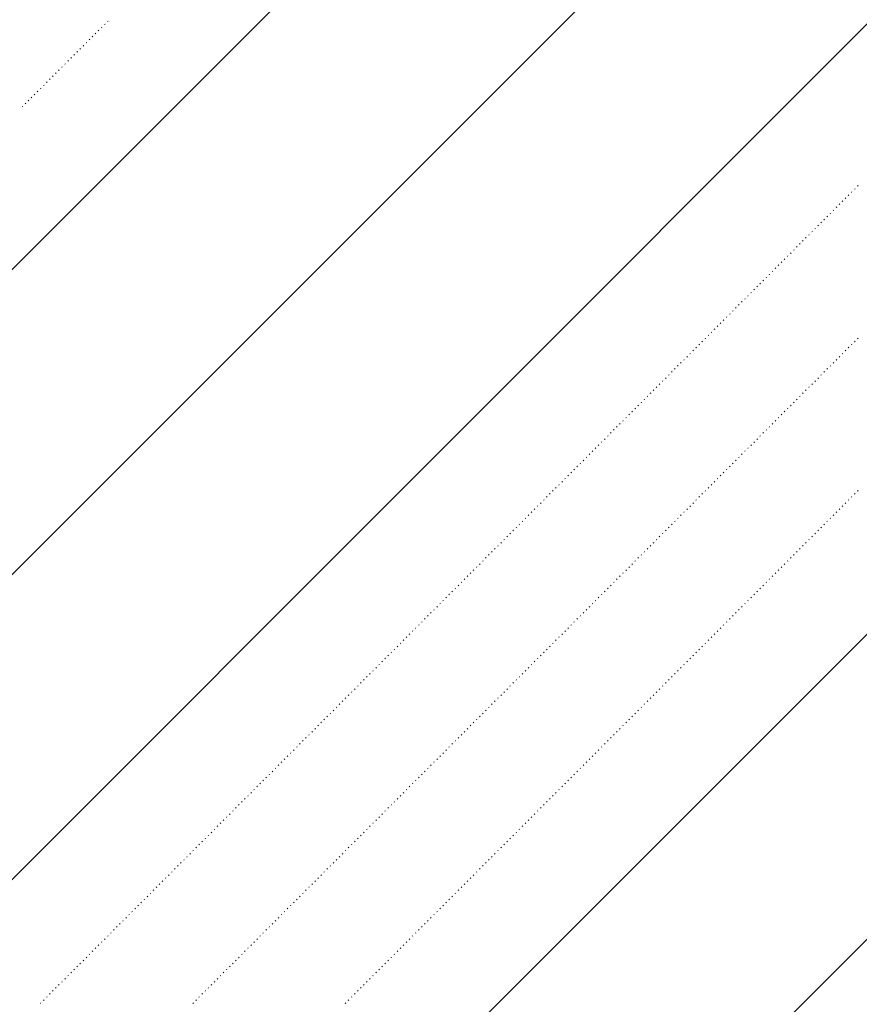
# Model space of a CAD drawing. Header units: millimetres. Extents: x 0 to 1260, y 0 to 297.
# Tile 63 of 104: x 264.05 to 268.92, y 121.7 to 127.41. Entities that reach past the tile are written whole.
import ezdxf

# ---------------------------------------------------------------- set-up
doc = ezdxf.new("R2010")
doc.units = ezdxf.units.MM
doc.linetypes.add('K5LT32802', pattern=[0])
doc.linetypes.add('K5LT32806', pattern=[0])
doc.layers.add('Системный слой', color=7, linetype='Continuous')

# ---------------------------------------------------------------- blocks, each defined once
blk = doc.blocks.new('U90')
at = {"layer": 'Системный слой', "color": 7, "linetype": 'K5LT32802', "lineweight": 9}
for p, q in [((253.8862, 115.8396), (273.8022, 135.7555)), ((253.8862, 114.0718), (273.8862, 134.0718)), ((253.8862, 112.304), (273.8862, 132.304)), ((256.9832, 111.8654), (273.8862, 128.7685)), ((258.7509, 111.8654), (273.8862, 127.0007))]:
    blk.add_line(p, q, dxfattribs=at)
at = {"layer": 'Системный слой', "color": 7, "linetype": 'K5LT32806', "lineweight": 18}
for p, q in [((264.5274, 127.3646), (264.5309, 127.3681)), ((264.5451, 127.3823), (264.5486, 127.3858)), ((264.5627, 127.4), (264.5663, 127.4035)), ((264.4744, 127.3116), (264.4779, 127.3151)), ((264.492, 127.3292), (264.4956, 127.3328)), ((264.5097, 127.3469), (264.5132, 127.3505)), ((264.4036, 127.2409), (264.4072, 127.2444)), ((264.4213, 127.2585), (264.4249, 127.2621)), ((264.439, 127.2762), (264.4425, 127.2798)), ((264.4567, 127.2939), (264.4602, 127.2974)), ((264.3506, 127.1878), (264.3541, 127.1914)), ((264.3683, 127.2055), (264.3718, 127.209)), ((264.386, 127.2232), (264.3895, 127.2267)), ((264.2976, 127.1348), (264.3011, 127.1383)), ((264.3153, 127.1525), (264.3188, 127.156)), ((264.3329, 127.1701), (264.3365, 127.1737)), ((264.2445, 127.0818), (264.2481, 127.0853)), ((264.2622, 127.0994), (264.2658, 127.103)), ((264.2799, 127.1171), (264.2834, 127.1207)), ((264.1738, 127.0111), (264.1774, 127.0146)), ((264.1915, 127.0287), (264.195, 127.0323)), ((264.2092, 127.0464), (264.2127, 127.0499)), ((264.2269, 127.0641), (264.2304, 127.0676)), ((264.1208, 126.958), (264.1243, 126.9616)), ((264.1385, 126.9757), (264.142, 126.9792)), ((264.1562, 126.9934), (264.1597, 126.9969)), ((264.0678, 126.905), (264.0713, 126.9085)), ((264.0854, 126.9227), (264.089, 126.9262)), ((264.1031, 126.9403), (264.1067, 126.9439)), ((268.9115, 126.4454), (268.915, 126.4489)), ((268.8584, 126.3923), (268.862, 126.3959)), ((268.8761, 126.41), (268.8796, 126.4135)), ((268.8938, 126.4277), (268.8973, 126.4312)), ((268.8054, 126.3393), (268.8089, 126.3428)), ((268.8231, 126.357), (268.8266, 126.3605)), ((268.8407, 126.3747), (268.8443, 126.3782)), ((268.7347, 126.2686), (268.7382, 126.2721)), ((268.7524, 126.2863), (268.7559, 126.2898)), ((268.77, 126.3039), (268.7736, 126.3075)), ((268.7877, 126.3216), (268.7912, 126.3252)), ((268.6816, 126.2156), (268.6852, 126.2191)), ((268.6993, 126.2332), (268.7029, 126.2368)), ((268.717, 126.2509), (268.7205, 126.2544)), ((268.6286, 126.1625), (268.6321, 126.1661)), ((268.6463, 126.1802), (268.6498, 126.1837)), ((268.664, 126.1979), (268.6675, 126.2014)), ((268.5756, 126.1095), (268.5791, 126.113)), ((268.5933, 126.1272), (268.5968, 126.1307)), ((268.6109, 126.1448), (268.6145, 126.1484)), ((268.5225, 126.0565), (268.5261, 126.06)), ((268.5402, 126.0741), (268.5438, 126.0777)), ((268.5579, 126.0918), (268.5614, 126.0953)), ((268.4518, 125.9857), (268.4554, 125.9893)), ((268.4695, 126.0034), (268.473, 126.007)), ((268.4872, 126.0211), (268.4907, 126.0246)), ((268.5049, 126.0388), (268.5084, 126.0423)), ((268.3988, 125.9327), (268.4023, 125.9362)), ((268.4165, 125.9504), (268.42, 125.9539)), ((268.4342, 125.9681), (268.4377, 125.9716)), ((268.3458, 125.8797), (268.3493, 125.8832)), ((268.3634, 125.8974), (268.367, 125.9009)), ((268.3811, 125.915), (268.3847, 125.9186)), ((268.2927, 125.8266), (268.2963, 125.8302)), ((268.3104, 125.8443), (268.3139, 125.8479)), ((268.3281, 125.862), (268.3316, 125.8655)), ((268.222, 125.7559), (268.2256, 125.7595)), ((268.2397, 125.7736), (268.2432, 125.7771)), ((268.2574, 125.7913), (268.2609, 125.7948)), ((268.2751, 125.809), (268.2786, 125.8125)), ((268.169, 125.7029), (268.1725, 125.7064)), ((268.1867, 125.7206), (268.1902, 125.7241)), ((268.2043, 125.7383), (268.2079, 125.7418)), ((268.116, 125.6499), (268.1195, 125.6534)), ((268.1336, 125.6675), (268.1372, 125.6711)), ((268.1513, 125.6852), (268.1548, 125.6888)), ((268.0629, 125.5968), (268.0665, 125.6004)), ((268.0806, 125.6145), (268.0841, 125.6181)), ((268.0983, 125.6322), (268.1018, 125.6357)), ((268.0099, 125.5438), (268.0134, 125.5473)), ((268.0276, 125.5615), (268.0311, 125.565)), ((268.0452, 125.5792), (268.0488, 125.5827)), ((268.8938, 125.5438), (268.8973, 125.5473)), ((268.9115, 125.5615), (268.915, 125.565)), ((267.9392, 125.4731), (267.9427, 125.4766)), ((267.9569, 125.4908), (267.9604, 125.4943)), ((267.9745, 125.5084), (267.9781, 125.512)), ((267.9922, 125.5261), (267.9957, 125.5297)), ((268.8231, 125.4731), (268.8266, 125.4766)), ((268.8407, 125.4908), (268.8443, 125.4943)), ((268.8584, 125.5084), (268.862, 125.512)), ((268.8761, 125.5261), (268.8796, 125.5297)), ((267.8861, 125.4201), (267.8897, 125.4236)), ((267.9038, 125.4377), (267.9074, 125.4413)), ((267.9215, 125.4554), (267.925, 125.459)), ((268.77, 125.4201), (268.7736, 125.4236)), ((268.7877, 125.4377), (268.7912, 125.4413)), ((268.8054, 125.4554), (268.8089, 125.459)), ((267.8331, 125.367), (267.8366, 125.3706)), ((267.8508, 125.3847), (267.8543, 125.3882)), ((267.8685, 125.4024), (267.872, 125.4059)), ((268.717, 125.367), (268.7205, 125.3706)), ((268.7347, 125.3847), (268.7382, 125.3882)), ((268.7524, 125.4024), (268.7559, 125.4059)), ((267.7801, 125.314), (267.7836, 125.3175)), ((267.7978, 125.3317), (267.8013, 125.3352)), ((267.8154, 125.3493), (267.819, 125.3529)), ((268.664, 125.314), (268.6675, 125.3175)), ((268.6816, 125.3317), (268.6852, 125.3352)), ((268.6993, 125.3493), (268.7029, 125.3529)), ((267.7094, 125.2433), (267.7129, 125.2468)), ((267.727, 125.261), (267.7306, 125.2645)), ((267.7447, 125.2786), (267.7483, 125.2822)), ((267.7624, 125.2963), (267.7659, 125.2999)), ((268.5933, 125.2433), (268.5968, 125.2468)), ((268.6109, 125.261), (268.6145, 125.2645)), ((268.6286, 125.2786), (268.6321, 125.2822)), ((268.6463, 125.2963), (268.6498, 125.2999)), ((267.6563, 125.1903), (267.6599, 125.1938)), ((267.674, 125.2079), (267.6775, 125.2115)), ((267.6917, 125.2256), (267.6952, 125.2291)), ((268.5402, 125.1903), (268.5438, 125.1938)), ((268.5579, 125.2079), (268.5614, 125.2115)), ((268.5756, 125.2256), (268.5791, 125.2291)), ((267.6033, 125.1372), (267.6068, 125.1408)), ((267.621, 125.1549), (267.6245, 125.1584)), ((267.6387, 125.1726), (267.6422, 125.1761)), ((268.4872, 125.1372), (268.4907, 125.1408)), ((268.5049, 125.1549), (268.5084, 125.1584)), ((268.5225, 125.1726), (268.5261, 125.1761)), ((267.5503, 125.0842), (267.5538, 125.0877)), ((267.5679, 125.1019), (267.5715, 125.1054)), ((267.5856, 125.1195), (267.5892, 125.1231)), ((268.4342, 125.0842), (268.4377, 125.0877)), ((268.4518, 125.1019), (268.4554, 125.1054)), ((268.4695, 125.1195), (268.473, 125.1231)), ((267.4796, 125.0135), (267.4831, 125.017)), ((267.4972, 125.0312), (267.5008, 125.0347)), ((267.5149, 125.0488), (267.5184, 125.0524)), ((267.5326, 125.0665), (267.5361, 125.07)), ((268.3634, 125.0135), (268.367, 125.017)), ((268.3811, 125.0312), (268.3847, 125.0347)), ((268.3988, 125.0488), (268.4023, 125.0524)), ((268.4165, 125.0665), (268.42, 125.07)), ((267.4265, 124.9604), (267.4301, 124.964)), ((267.4442, 124.9781), (267.4477, 124.9817)), ((267.4619, 124.9958), (267.4654, 124.9993)), ((268.3104, 124.9604), (268.3139, 124.964)), ((268.3281, 124.9781), (268.3316, 124.9817)), ((268.3458, 124.9958), (268.3493, 124.9993)), ((267.3735, 124.9074), (267.377, 124.9109)), ((267.3912, 124.9251), (267.3947, 124.9286)), ((267.4088, 124.9428), (267.4124, 124.9463)), ((268.2574, 124.9074), (268.2609, 124.9109)), ((268.2751, 124.9251), (268.2786, 124.9286)), ((268.2927, 124.9428), (268.2963, 124.9463)), ((267.3205, 124.8544), (267.324, 124.8579)), ((267.3381, 124.8721), (267.3417, 124.8756)), ((267.3558, 124.8897), (267.3594, 124.8933)), ((268.2043, 124.8544), (268.2079, 124.8579)), ((268.222, 124.8721), (268.2256, 124.8756)), ((268.2397, 124.8897), (268.2432, 124.8933)), ((267.2674, 124.8013), (267.271, 124.8049)), ((267.2851, 124.819), (267.2886, 124.8226)), ((267.3028, 124.8367), (267.3063, 124.8402)), ((268.1513, 124.8013), (268.1548, 124.8049)), ((268.169, 124.819), (268.1725, 124.8226)), ((268.1867, 124.8367), (268.1902, 124.8402)), ((267.1967, 124.7306), (267.2003, 124.7342)), ((267.2144, 124.7483), (267.2179, 124.7518)), ((267.2321, 124.766), (267.2356, 124.7695)), ((267.2497, 124.7837), (267.2533, 124.7872)), ((268.0806, 124.7306), (268.0841, 124.7342)), ((268.0983, 124.7483), (268.1018, 124.7518)), ((268.116, 124.766), (268.1195, 124.7695)), ((268.1336, 124.7837), (268.1372, 124.7872)), ((267.1437, 124.6776), (267.1472, 124.6811)), ((267.1614, 124.6953), (267.1649, 124.6988)), ((267.179, 124.713), (267.1826, 124.7165)), ((268.0276, 124.6776), (268.0311, 124.6811)), ((268.0452, 124.6953), (268.0488, 124.6988)), ((268.0629, 124.713), (268.0665, 124.7165)), ((268.9115, 124.6776), (268.915, 124.6811)), ((267.0907, 124.6246), (267.0942, 124.6281)), ((267.1083, 124.6422), (267.1119, 124.6458)), ((267.126, 124.6599), (267.1295, 124.6635)), ((267.9745, 124.6246), (267.9781, 124.6281)), ((267.9922, 124.6422), (267.9957, 124.6458)), ((268.0099, 124.6599), (268.0134, 124.6635)), ((268.8584, 124.6246), (268.862, 124.6281)), ((268.8761, 124.6422), (268.8796, 124.6458)), ((268.8938, 124.6599), (268.8973, 124.6635)), ((267.0376, 124.5715), (267.0412, 124.5751)), ((267.0553, 124.5892), (267.0588, 124.5927)), ((267.073, 124.6069), (267.0765, 124.6104)), ((267.9215, 124.5715), (267.925, 124.5751)), ((267.9392, 124.5892), (267.9427, 124.5927)), ((267.9569, 124.6069), (267.9604, 124.6104)), ((268.8054, 124.5715), (268.8089, 124.5751)), ((268.8231, 124.5892), (268.8266, 124.5927)), ((268.8407, 124.6069), (268.8443, 124.6104)), ((266.9669, 124.5008), (266.9704, 124.5044)), ((266.9846, 124.5185), (266.9881, 124.522)), ((267.0023, 124.5362), (267.0058, 124.5397)), ((267.0199, 124.5539), (267.0235, 124.5574)), ((267.8508, 124.5008), (267.8543, 124.5044)), ((267.8685, 124.5185), (267.872, 124.522)), ((267.8861, 124.5362), (267.8897, 124.5397)), ((267.9038, 124.5539), (267.9074, 124.5574)), ((268.7347, 124.5008), (268.7382, 124.5044)), ((268.7524, 124.5185), (268.7559, 124.522)), ((268.77, 124.5362), (268.7736, 124.5397)), ((268.7877, 124.5539), (268.7912, 124.5574)), ((266.9139, 124.4478), (266.9174, 124.4513)), ((266.9316, 124.4655), (266.9351, 124.469)), ((266.9492, 124.4831), (266.9528, 124.4867)), ((267.7978, 124.4478), (267.8013, 124.4513)), ((267.8154, 124.4655), (267.819, 124.469)), ((267.8331, 124.4831), (267.8366, 124.4867)), ((268.6816, 124.4478), (268.6852, 124.4513)), ((268.6993, 124.4655), (268.7029, 124.469)), ((268.717, 124.4831), (268.7205, 124.4867)), ((266.8608, 124.3948), (266.8644, 124.3983)), ((266.8785, 124.4124), (266.8821, 124.416)), ((266.8962, 124.4301), (266.8997, 124.4336)), ((267.7447, 124.3948), (267.7483, 124.3983)), ((267.7624, 124.4124), (267.7659, 124.416)), ((267.7801, 124.4301), (267.7836, 124.4336)), ((268.6286, 124.3948), (268.6321, 124.3983)), ((268.6463, 124.4124), (268.6498, 124.416)), ((268.664, 124.4301), (268.6675, 124.4336)), ((266.8078, 124.3417), (266.8113, 124.3453)), ((266.8255, 124.3594), (266.829, 124.3629)), ((266.8432, 124.3771), (266.8467, 124.3806)), ((267.6917, 124.3417), (267.6952, 124.3453)), ((267.7094, 124.3594), (267.7129, 124.3629)), ((267.727, 124.3771), (267.7306, 124.3806)), ((268.5756, 124.3417), (268.5791, 124.3453)), ((268.5933, 124.3594), (268.5968, 124.3629)), ((268.6109, 124.3771), (268.6145, 124.3806)), ((266.7371, 124.271), (266.7406, 124.2745)), ((266.7548, 124.2887), (266.7583, 124.2922)), ((266.7725, 124.3064), (266.776, 124.3099)), ((266.7901, 124.324), (266.7937, 124.3276)), ((267.621, 124.271), (267.6245, 124.2745)), ((267.6387, 124.2887), (267.6422, 124.2922)), ((267.6563, 124.3064), (267.6599, 124.3099)), ((267.674, 124.324), (267.6775, 124.3276)), ((268.5049, 124.271), (268.5084, 124.2745)), ((268.5225, 124.2887), (268.5261, 124.2922)), ((268.5402, 124.3064), (268.5438, 124.3099)), ((268.5579, 124.324), (268.5614, 124.3276)), ((266.6841, 124.218), (266.6876, 124.2215)), ((266.7017, 124.2357), (266.7053, 124.2392)), ((266.7194, 124.2533), (266.723, 124.2569)), ((267.5679, 124.218), (267.5715, 124.2215)), ((267.5856, 124.2357), (267.5892, 124.2392)), ((267.6033, 124.2533), (267.6068, 124.2569)), ((268.4518, 124.218), (268.4554, 124.2215)), ((268.4695, 124.2357), (268.473, 124.2392)), ((268.4872, 124.2533), (268.4907, 124.2569)), ((266.631, 124.1649), (266.6346, 124.1685)), ((266.6487, 124.1826), (266.6522, 124.1862)), ((266.6664, 124.2003), (266.6699, 124.2038)), ((267.5149, 124.1649), (267.5184, 124.1685)), ((267.5326, 124.1826), (267.5361, 124.1862)), ((267.5503, 124.2003), (267.5538, 124.2038)), ((268.3988, 124.1649), (268.4023, 124.1685)), ((268.4165, 124.1826), (268.42, 124.1862)), ((268.4342, 124.2003), (268.4377, 124.2038)), ((266.578, 124.1119), (266.5815, 124.1154)), ((266.5957, 124.1296), (266.5992, 124.1331)), ((266.6134, 124.1473), (266.6169, 124.1508)), ((267.4619, 124.1119), (267.4654, 124.1154)), ((267.4796, 124.1296), (267.4831, 124.1331)), ((267.4972, 124.1473), (267.5008, 124.1508)), ((268.3458, 124.1119), (268.3493, 124.1154)), ((268.3634, 124.1296), (268.367, 124.1331)), ((268.3811, 124.1473), (268.3847, 124.1508)), ((266.525, 124.0589), (266.5285, 124.0624)), ((266.5426, 124.0766), (266.5462, 124.0801)), ((266.5603, 124.0942), (266.5639, 124.0978)), ((267.4088, 124.0589), (267.4124, 124.0624)), ((267.4265, 124.0766), (267.4301, 124.0801)), ((267.4442, 124.0942), (267.4477, 124.0978)), ((268.2927, 124.0589), (268.2963, 124.0624)), ((268.3104, 124.0766), (268.3139, 124.0801)), ((268.3281, 124.0942), (268.3316, 124.0978)), ((266.4543, 123.9882), (266.4578, 123.9917)), ((266.4719, 124.0058), (266.4755, 124.0094)), ((266.4896, 124.0235), (266.4931, 124.0271)), ((266.5073, 124.0412), (266.5108, 124.0447)), ((267.3381, 123.9882), (267.3417, 123.9917)), ((267.3558, 124.0058), (267.3594, 124.0094)), ((267.3735, 124.0235), (267.377, 124.0271)), ((267.3912, 124.0412), (267.3947, 124.0447)), ((268.222, 123.9882), (268.2256, 123.9917)), ((268.2397, 124.0058), (268.2432, 124.0094)), ((268.2574, 124.0235), (268.2609, 124.0271)), ((268.2751, 124.0412), (268.2786, 124.0447)), ((266.4012, 123.9351), (266.4048, 123.9387)), ((266.4189, 123.9528), (266.4224, 123.9563)), ((266.4366, 123.9705), (266.4401, 123.974)), ((267.2851, 123.9351), (267.2886, 123.9387)), ((267.3028, 123.9528), (267.3063, 123.9563)), ((267.3205, 123.9705), (267.324, 123.974)), ((268.169, 123.9351), (268.1725, 123.9387)), ((268.1867, 123.9528), (268.1902, 123.9563)), ((268.2043, 123.9705), (268.2079, 123.974)), ((266.3482, 123.8821), (266.3517, 123.8856)), ((266.3659, 123.8998), (266.3694, 123.9033)), ((266.3835, 123.9175), (266.3871, 123.921)), ((267.2321, 123.8821), (267.2356, 123.8856)), ((267.2497, 123.8998), (267.2533, 123.9033)), ((267.2674, 123.9175), (267.271, 123.921)), ((268.116, 123.8821), (268.1195, 123.8856)), ((268.1336, 123.8998), (268.1372, 123.9033)), ((268.1513, 123.9175), (268.1548, 123.921)), ((266.2952, 123.8291), (266.2987, 123.8326)), ((266.3128, 123.8467), (266.3164, 123.8503)), ((266.3305, 123.8644), (266.334, 123.868)), ((267.179, 123.8291), (267.1826, 123.8326)), ((267.1967, 123.8467), (267.2003, 123.8503)), ((267.2144, 123.8644), (267.2179, 123.868)), ((268.0629, 123.8291), (268.0665, 123.8326)), ((268.0806, 123.8467), (268.0841, 123.8503)), ((268.0983, 123.8644), (268.1018, 123.868)), ((266.2244, 123.7584), (266.228, 123.7619)), ((266.2421, 123.776), (266.2457, 123.7796)), ((266.2598, 123.7937), (266.2633, 123.7973)), ((266.2775, 123.8114), (266.281, 123.8149)), ((267.1083, 123.7584), (267.1119, 123.7619)), ((267.126, 123.776), (267.1295, 123.7796)), ((267.1437, 123.7937), (267.1472, 123.7973)), ((267.1614, 123.8114), (267.1649, 123.8149)), ((267.9922, 123.7584), (267.9957, 123.7619)), ((268.0099, 123.776), (268.0134, 123.7796)), ((268.0276, 123.7937), (268.0311, 123.7973)), ((268.0452, 123.8114), (268.0488, 123.8149)), ((266.1714, 123.7053), (266.1749, 123.7089)), ((266.1891, 123.723), (266.1926, 123.7265)), ((266.2068, 123.7407), (266.2103, 123.7442)), ((267.0553, 123.7053), (267.0588, 123.7089)), ((267.073, 123.723), (267.0765, 123.7265)), ((267.0907, 123.7407), (267.0942, 123.7442)), ((267.9392, 123.7053), (267.9427, 123.7089)), ((267.9569, 123.723), (267.9604, 123.7265)), ((267.9745, 123.7407), (267.9781, 123.7442)), ((266.1184, 123.6523), (266.1219, 123.6558)), ((266.1361, 123.67), (266.1396, 123.6735)), ((266.1537, 123.6876), (266.1573, 123.6912)), ((267.0023, 123.6523), (267.0058, 123.6558)), ((267.0199, 123.67), (267.0235, 123.6735)), ((267.0376, 123.6876), (267.0412, 123.6912)), ((267.8861, 123.6523), (267.8897, 123.6558)), ((267.9038, 123.67), (267.9074, 123.6735)), ((267.9215, 123.6876), (267.925, 123.6912)), ((266.0653, 123.5993), (266.0689, 123.6028)), ((266.083, 123.6169), (266.0866, 123.6205)), ((266.1007, 123.6346), (266.1042, 123.6382)), ((266.9492, 123.5993), (266.9528, 123.6028)), ((266.9669, 123.6169), (266.9704, 123.6205)), ((266.9846, 123.6346), (266.9881, 123.6382)), ((267.8331, 123.5993), (267.8366, 123.6028)), ((267.8508, 123.6169), (267.8543, 123.6205)), ((267.8685, 123.6346), (267.872, 123.6382)), ((265.9946, 123.5285), (265.9982, 123.5321)), ((266.0123, 123.5462), (266.0158, 123.5498)), ((266.03, 123.5639), (266.0335, 123.5674)), ((266.0477, 123.5816), (266.0512, 123.5851)), ((266.8785, 123.5285), (266.8821, 123.5321)), ((266.8962, 123.5462), (266.8997, 123.5498)), ((266.9139, 123.5639), (266.9174, 123.5674)), ((266.9316, 123.5816), (266.9351, 123.5851)), ((267.7624, 123.5285), (267.7659, 123.5321)), ((267.7801, 123.5462), (267.7836, 123.5498)), ((267.7978, 123.5639), (267.8013, 123.5674)), ((267.8154, 123.5816), (267.819, 123.5851)), ((265.9416, 123.4755), (265.9451, 123.4791)), ((265.9593, 123.4932), (265.9628, 123.4967)), ((265.977, 123.5109), (265.9805, 123.5144)), ((266.8255, 123.4755), (266.829, 123.4791)), ((266.8432, 123.4932), (266.8467, 123.4967)), ((266.8608, 123.5109), (266.8644, 123.5144)), ((267.7094, 123.4755), (267.7129, 123.4791)), ((267.727, 123.4932), (267.7306, 123.4967)), ((267.7447, 123.5109), (267.7483, 123.5144)), ((265.8886, 123.4225), (265.8921, 123.426)), ((265.9062, 123.4402), (265.9098, 123.4437)), ((265.9239, 123.4578), (265.9275, 123.4614)), ((266.7725, 123.4225), (266.776, 123.426)), ((266.7901, 123.4402), (266.7937, 123.4437)), ((266.8078, 123.4578), (266.8113, 123.4614)), ((267.6563, 123.4225), (267.6599, 123.426)), ((267.674, 123.4402), (267.6775, 123.4437)), ((267.6917, 123.4578), (267.6952, 123.4614)), ((265.8355, 123.3695), (265.8391, 123.373)), ((265.8532, 123.3871), (265.8567, 123.3907)), ((265.8709, 123.4048), (265.8744, 123.4083)), ((266.7194, 123.3695), (266.723, 123.373)), ((266.7371, 123.3871), (266.7406, 123.3907)), ((266.7548, 123.4048), (266.7583, 123.4083)), ((267.6033, 123.3695), (267.6068, 123.373)), ((267.621, 123.3871), (267.6245, 123.3907)), ((267.6387, 123.4048), (267.6422, 123.4083)), ((265.7825, 123.3164), (265.786, 123.32)), ((265.8002, 123.3341), (265.8037, 123.3376)), ((265.8179, 123.3518), (265.8214, 123.3553)), ((266.6664, 123.3164), (266.6699, 123.32)), ((266.6841, 123.3341), (266.6876, 123.3376)), ((266.7017, 123.3518), (266.7053, 123.3553)), ((267.5503, 123.3164), (267.5538, 123.32)), ((267.5679, 123.3341), (267.5715, 123.3376)), ((267.5856, 123.3518), (267.5892, 123.3553)), ((265.7118, 123.2457), (265.7153, 123.2492)), ((265.7295, 123.2634), (265.733, 123.2669)), ((265.7471, 123.2811), (265.7507, 123.2846)), ((265.7648, 123.2987), (265.7684, 123.3023)), ((266.5957, 123.2457), (266.5992, 123.2492)), ((266.6134, 123.2634), (266.6169, 123.2669)), ((266.631, 123.2811), (266.6346, 123.2846)), ((266.6487, 123.2987), (266.6522, 123.3023)), ((267.4796, 123.2457), (267.4831, 123.2492)), ((267.4972, 123.2634), (267.5008, 123.2669)), ((267.5149, 123.2811), (267.5184, 123.2846)), ((267.5326, 123.2987), (267.5361, 123.3023)), ((265.6588, 123.1927), (265.6623, 123.1962)), ((265.6764, 123.2104), (265.68, 123.2139)), ((265.6941, 123.228), (265.6976, 123.2316)), ((266.5426, 123.1927), (266.5462, 123.1962)), ((266.5603, 123.2104), (266.5639, 123.2139)), ((266.578, 123.228), (266.5815, 123.2316)), ((267.4265, 123.1927), (267.4301, 123.1962)), ((267.4442, 123.2104), (267.4477, 123.2139)), ((267.4619, 123.228), (267.4654, 123.2316)), ((265.6057, 123.1396), (265.6093, 123.1432)), ((265.6234, 123.1573), (265.6269, 123.1609)), ((265.6411, 123.175), (265.6446, 123.1785)), ((266.4896, 123.1396), (266.4931, 123.1432)), ((266.5073, 123.1573), (266.5108, 123.1609)), ((266.525, 123.175), (266.5285, 123.1785)), ((267.3735, 123.1396), (267.377, 123.1432)), ((267.3912, 123.1573), (267.3947, 123.1609)), ((267.4088, 123.175), (267.4124, 123.1785)), ((265.5527, 123.0866), (265.5562, 123.0901)), ((265.5704, 123.1043), (265.5739, 123.1078)), ((265.588, 123.122), (265.5916, 123.1255)), ((266.4366, 123.0866), (266.4401, 123.0901)), ((266.4543, 123.1043), (266.4578, 123.1078)), ((266.4719, 123.122), (266.4755, 123.1255)), ((267.3205, 123.0866), (267.324, 123.0901)), ((267.3381, 123.1043), (267.3417, 123.1078)), ((267.3558, 123.122), (267.3594, 123.1255)), ((265.482, 123.0159), (265.4855, 123.0194)), ((265.4997, 123.0336), (265.5032, 123.0371)), ((265.5173, 123.0513), (265.5209, 123.0548)), ((265.535, 123.0689), (265.5386, 123.0725)), ((266.3659, 123.0159), (266.3694, 123.0194)), ((266.3835, 123.0336), (266.3871, 123.0371)), ((266.4012, 123.0513), (266.4048, 123.0548)), ((266.4189, 123.0689), (266.4224, 123.0725)), ((267.2497, 123.0159), (267.2533, 123.0194)), ((267.2674, 123.0336), (267.271, 123.0371)), ((267.2851, 123.0513), (267.2886, 123.0548)), ((267.3028, 123.0689), (267.3063, 123.0725)), ((265.4289, 122.9629), (265.4325, 122.9664)), ((265.4466, 122.9805), (265.4502, 122.9841)), ((265.4643, 122.9982), (265.4678, 123.0018)), ((266.3128, 122.9629), (266.3164, 122.9664)), ((266.3305, 122.9805), (266.334, 122.9841)), ((266.3482, 122.9982), (266.3517, 123.0018)), ((267.1967, 122.9629), (267.2003, 122.9664)), ((267.2144, 122.9805), (267.2179, 122.9841)), ((267.2321, 122.9982), (267.2356, 123.0018)), ((265.3759, 122.9098), (265.3795, 122.9134)), ((265.3936, 122.9275), (265.3971, 122.931)), ((265.4113, 122.9452), (265.4148, 122.9487)), ((266.2598, 122.9098), (266.2633, 122.9134)), ((266.2775, 122.9275), (266.281, 122.931)), ((266.2952, 122.9452), (266.2987, 122.9487)), ((267.1437, 122.9098), (267.1472, 122.9134)), ((267.1614, 122.9275), (267.1649, 122.931)), ((267.179, 122.9452), (267.1826, 122.9487)), ((265.3229, 122.8568), (265.3264, 122.8603)), ((265.3406, 122.8745), (265.3441, 122.878)), ((265.3582, 122.8922), (265.3618, 122.8957)), ((266.2068, 122.8568), (266.2103, 122.8603)), ((266.2244, 122.8745), (266.228, 122.878)), ((266.2421, 122.8922), (266.2457, 122.8957)), ((267.0907, 122.8568), (267.0942, 122.8603)), ((267.1083, 122.8745), (267.1119, 122.878)), ((267.126, 122.8922), (267.1295, 122.8957)), ((265.2699, 122.8038), (265.2734, 122.8073)), ((265.2875, 122.8214), (265.2911, 122.825)), ((265.3052, 122.8391), (265.3087, 122.8427)), ((266.1537, 122.8038), (266.1573, 122.8073)), ((266.1714, 122.8214), (266.1749, 122.825)), ((266.1891, 122.8391), (266.1926, 122.8427)), ((267.0376, 122.8038), (267.0412, 122.8073)), ((267.0553, 122.8214), (267.0588, 122.825)), ((267.073, 122.8391), (267.0765, 122.8427)), ((265.1991, 122.7331), (265.2027, 122.7366)), ((265.2168, 122.7507), (265.2204, 122.7543)), ((265.2345, 122.7684), (265.238, 122.7719)), ((265.2522, 122.7861), (265.2557, 122.7896)), ((266.083, 122.7331), (266.0866, 122.7366)), ((266.1007, 122.7507), (266.1042, 122.7543)), ((266.1184, 122.7684), (266.1219, 122.7719)), ((266.1361, 122.7861), (266.1396, 122.7896)), ((266.9669, 122.7331), (266.9704, 122.7366)), ((266.9846, 122.7507), (266.9881, 122.7543)), ((267.0023, 122.7684), (267.0058, 122.7719)), ((267.0199, 122.7861), (267.0235, 122.7896)), ((265.1461, 122.68), (265.1496, 122.6836)), ((265.1638, 122.6977), (265.1673, 122.7012)), ((265.1815, 122.7154), (265.185, 122.7189)), ((266.03, 122.68), (266.0335, 122.6836)), ((266.0477, 122.6977), (266.0512, 122.7012)), ((266.0653, 122.7154), (266.0689, 122.7189)), ((266.9139, 122.68), (266.9174, 122.6836)), ((266.9316, 122.6977), (266.9351, 122.7012)), ((266.9492, 122.7154), (266.9528, 122.7189)), ((265.0931, 122.627), (265.0966, 122.6305)), ((265.1108, 122.6447), (265.1143, 122.6482)), ((265.1284, 122.6623), (265.132, 122.6659)), ((265.977, 122.627), (265.9805, 122.6305)), ((265.9946, 122.6447), (265.9982, 122.6482)), ((266.0123, 122.6623), (266.0158, 122.6659)), ((266.8608, 122.627), (266.8644, 122.6305)), ((266.8785, 122.6447), (266.8821, 122.6482)), ((266.8962, 122.6623), (266.8997, 122.6659)), ((265.04, 122.574), (265.0436, 122.5775)), ((265.0577, 122.5916), (265.0613, 122.5952)), ((265.0754, 122.6093), (265.0789, 122.6128)), ((265.9239, 122.574), (265.9275, 122.5775)), ((265.9416, 122.5916), (265.9451, 122.5952)), ((265.9593, 122.6093), (265.9628, 122.6128)), ((266.8078, 122.574), (266.8113, 122.5775)), ((266.8255, 122.5916), (266.829, 122.5952)), ((266.8432, 122.6093), (266.8467, 122.6128)), ((264.9693, 122.5032), (264.9729, 122.5068)), ((264.987, 122.5209), (264.9905, 122.5245)), ((265.0047, 122.5386), (265.0082, 122.5421)), ((265.0224, 122.5563), (265.0259, 122.5598)), ((265.8532, 122.5032), (265.8567, 122.5068)), ((265.8709, 122.5209), (265.8744, 122.5245)), ((265.8886, 122.5386), (265.8921, 122.5421)), ((265.9062, 122.5563), (265.9098, 122.5598)), ((266.7371, 122.5032), (266.7406, 122.5068)), ((266.7548, 122.5209), (266.7583, 122.5245)), ((266.7725, 122.5386), (266.776, 122.5421)), ((266.7901, 122.5563), (266.7937, 122.5598)), ((264.9163, 122.4502), (264.9198, 122.4537)), ((264.934, 122.4679), (264.9375, 122.4714)), ((264.9517, 122.4856), (264.9552, 122.4891)), ((265.8002, 122.4502), (265.8037, 122.4537)), ((265.8179, 122.4679), (265.8214, 122.4714)), ((265.8355, 122.4856), (265.8391, 122.4891)), ((266.6841, 122.4502), (266.6876, 122.4537)), ((266.7017, 122.4679), (266.7053, 122.4714)), ((266.7194, 122.4856), (266.723, 122.4891)), ((264.8633, 122.3972), (264.8668, 122.4007)), ((264.8809, 122.4149), (264.8845, 122.4184)), ((264.8986, 122.4325), (264.9022, 122.4361)), ((265.7471, 122.3972), (265.7507, 122.4007)), ((265.7648, 122.4149), (265.7684, 122.4184)), ((265.7825, 122.4325), (265.786, 122.4361)), ((266.631, 122.3972), (266.6346, 122.4007)), ((266.6487, 122.4149), (266.6522, 122.4184)), ((266.6664, 122.4325), (266.6699, 122.4361)), ((264.8102, 122.3441), (264.8138, 122.3477)), ((264.8279, 122.3618), (264.8314, 122.3654)), ((264.8456, 122.3795), (264.8491, 122.383)), ((265.6941, 122.3441), (265.6976, 122.3477)), ((265.7118, 122.3618), (265.7153, 122.3654)), ((265.7295, 122.3795), (265.733, 122.383)), ((266.578, 122.3441), (266.5815, 122.3477)), ((266.5957, 122.3618), (266.5992, 122.3654)), ((266.6134, 122.3795), (266.6169, 122.383)), ((264.7395, 122.2734), (264.7431, 122.277)), ((264.7572, 122.2911), (264.7607, 122.2946)), ((264.7749, 122.3088), (264.7784, 122.3123)), ((264.7926, 122.3265), (264.7961, 122.33)), ((265.6234, 122.2734), (265.6269, 122.277)), ((265.6411, 122.2911), (265.6446, 122.2946)), ((265.6588, 122.3088), (265.6623, 122.3123)), ((265.6764, 122.3265), (265.68, 122.33)), ((266.5073, 122.2734), (266.5108, 122.277)), ((266.525, 122.2911), (266.5285, 122.2946)), ((266.5426, 122.3088), (266.5462, 122.3123)), ((266.5603, 122.3265), (266.5639, 122.33)), ((264.6865, 122.2204), (264.69, 122.2239)), ((264.7042, 122.2381), (264.7077, 122.2416)), ((264.7218, 122.2558), (264.7254, 122.2593)), ((265.5704, 122.2204), (265.5739, 122.2239)), ((265.588, 122.2381), (265.5916, 122.2416)), ((265.6057, 122.2558), (265.6093, 122.2593)), ((266.4543, 122.2204), (266.4578, 122.2239)), ((266.4719, 122.2381), (266.4755, 122.2416)), ((266.4896, 122.2558), (266.4931, 122.2593)), ((264.6335, 122.1674), (264.637, 122.1709)), ((264.6511, 122.185), (264.6547, 122.1886)), ((264.6688, 122.2027), (264.6723, 122.2063)), ((265.5173, 122.1674), (265.5209, 122.1709)), ((265.535, 122.185), (265.5386, 122.1886)), ((265.5527, 122.2027), (265.5562, 122.2063)), ((266.4012, 122.1674), (266.4048, 122.1709)), ((266.4189, 122.185), (266.4224, 122.1886)), ((266.4366, 122.2027), (266.4401, 122.2063)), ((264.5804, 122.1143), (264.584, 122.1179)), ((264.5981, 122.132), (264.6016, 122.1355)), ((264.6158, 122.1497), (264.6193, 122.1532)), ((265.4643, 122.1143), (265.4678, 122.1179)), ((265.482, 122.132), (265.4855, 122.1355)), ((265.4997, 122.1497), (265.5032, 122.1532)), ((266.3482, 122.1143), (266.3517, 122.1179)), ((266.3659, 122.132), (266.3694, 122.1355)), ((266.3835, 122.1497), (266.3871, 122.1532)), ((264.5274, 122.0613), (264.5309, 122.0648)), ((264.5451, 122.079), (264.5486, 122.0825)), ((264.5627, 122.0967), (264.5663, 122.1002)), ((265.4113, 122.0613), (265.4148, 122.0648)), ((265.4289, 122.079), (265.4325, 122.0825)), ((265.4466, 122.0967), (265.4502, 122.1002)), ((266.2952, 122.0613), (266.2987, 122.0648)), ((266.3128, 122.079), (266.3164, 122.0825)), ((266.3305, 122.0967), (266.334, 122.1002)), ((264.4567, 121.9906), (264.4602, 121.9941)), ((264.4744, 122.0083), (264.4779, 122.0118)), ((264.492, 122.0259), (264.4956, 122.0295)), ((264.5097, 122.0436), (264.5132, 122.0472)), ((265.3406, 121.9906), (265.3441, 121.9941)), ((265.3582, 122.0083), (265.3618, 122.0118)), ((265.3759, 122.0259), (265.3795, 122.0295)), ((265.3936, 122.0436), (265.3971, 122.0472)), ((266.2244, 121.9906), (266.228, 121.9941)), ((266.2421, 122.0083), (266.2457, 122.0118)), ((266.2598, 122.0259), (266.2633, 122.0295)), ((266.2775, 122.0436), (266.281, 122.0472)), ((264.4036, 121.9376), (264.4072, 121.9411)), ((264.4213, 121.9552), (264.4249, 121.9588)), ((264.439, 121.9729), (264.4425, 121.9765)), ((265.2875, 121.9376), (265.2911, 121.9411)), ((265.3052, 121.9552), (265.3087, 121.9588)), ((265.3229, 121.9729), (265.3264, 121.9765)), ((266.1714, 121.9376), (266.1749, 121.9411)), ((266.1891, 121.9552), (266.1926, 121.9588)), ((266.2068, 121.9729), (266.2103, 121.9765)), ((264.3506, 121.8845), (264.3541, 121.8881)), ((264.3683, 121.9022), (264.3718, 121.9057)), ((264.386, 121.9199), (264.3895, 121.9234)), ((265.2345, 121.8845), (265.238, 121.8881)), ((265.2522, 121.9022), (265.2557, 121.9057)), ((265.2699, 121.9199), (265.2734, 121.9234)), ((266.1184, 121.8845), (266.1219, 121.8881)), ((266.1361, 121.9022), (266.1396, 121.9057)), ((266.1537, 121.9199), (266.1573, 121.9234)), ((264.2976, 121.8315), (264.3011, 121.835)), ((264.3153, 121.8492), (264.3188, 121.8527)), ((264.3329, 121.8668), (264.3365, 121.8704)), ((265.1815, 121.8315), (265.185, 121.835)), ((265.1991, 121.8492), (265.2027, 121.8527)), ((265.2168, 121.8668), (265.2204, 121.8704)), ((266.0653, 121.8315), (266.0689, 121.835)), ((266.083, 121.8492), (266.0866, 121.8527)), ((266.1007, 121.8668), (266.1042, 121.8704)), ((264.2269, 121.7608), (264.2304, 121.7643)), ((264.2445, 121.7785), (264.2481, 121.782)), ((264.2622, 121.7961), (264.2658, 121.7997)), ((264.2799, 121.8138), (264.2834, 121.8174)), ((265.1108, 121.7608), (265.1143, 121.7643)), ((265.1284, 121.7785), (265.132, 121.782)), ((265.1461, 121.7961), (265.1496, 121.7997)), ((265.1638, 121.8138), (265.1673, 121.8174)), ((265.9946, 121.7608), (265.9982, 121.7643)), ((266.0123, 121.7785), (266.0158, 121.782)), ((266.03, 121.7961), (266.0335, 121.7997)), ((266.0477, 121.8138), (266.0512, 121.8174)), ((264.1738, 121.7077), (264.1774, 121.7113)), ((264.1915, 121.7254), (264.195, 121.729)), ((264.2092, 121.7431), (264.2127, 121.7466)), ((265.0577, 121.7077), (265.0613, 121.7113)), ((265.0754, 121.7254), (265.0789, 121.729)), ((265.0931, 121.7431), (265.0966, 121.7466)), ((265.9416, 121.7077), (265.9451, 121.7113)), ((265.9593, 121.7254), (265.9628, 121.729)), ((265.977, 121.7431), (265.9805, 121.7466))]:
    blk.add_line(p, q, dxfattribs=at)

msp = doc.modelspace()

# ---------------------------------------------------------------- block references
at = {"layer": 'Системный слой'}
msp.add_blockref('U90', (0, 0), dxfattribs=at)

doc.saveas('drawing.dxf')
